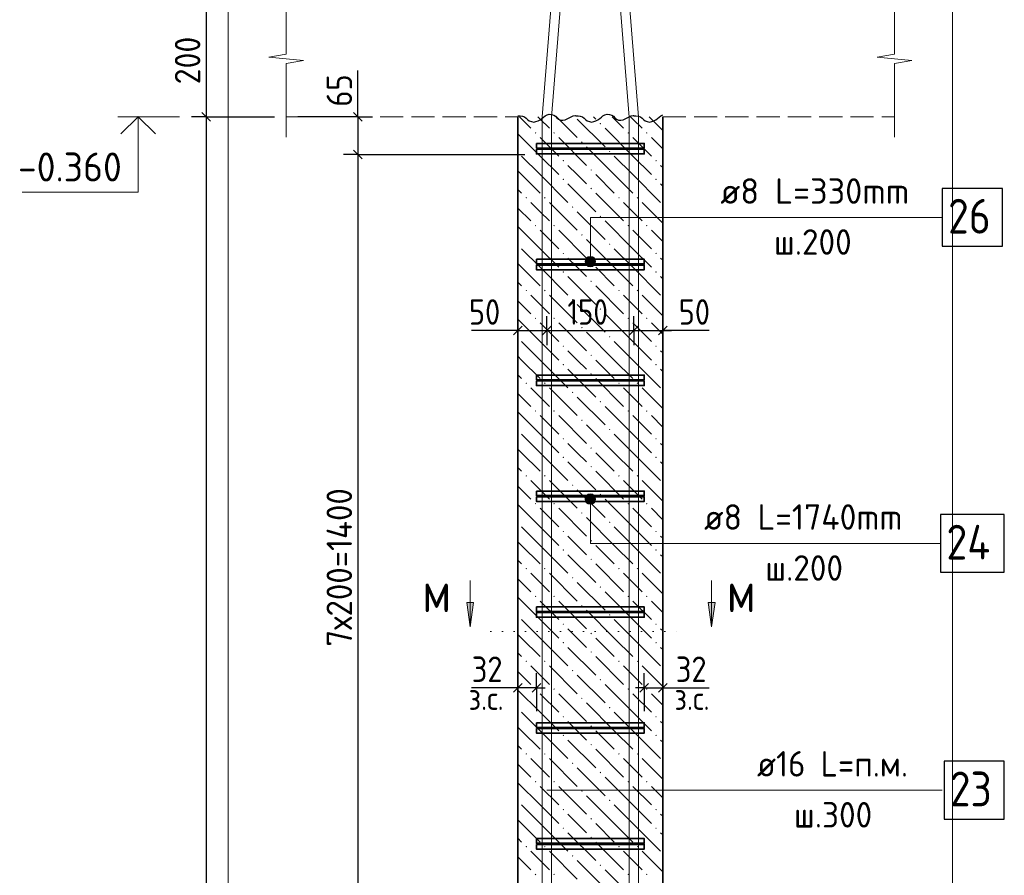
# Model space of a CAD drawing. Header units: millimetres. Extents: x 0 to 42000, y 0 to 29700.
# Tile 9 of 18: x 12707 to 21206, y 12183 to 19568. Entities that reach past the tile are written whole.
import ezdxf

# ---------------------------------------------------------------- set-up
doc = ezdxf.new("R2010")
doc.units = ezdxf.units.MM
doc.linetypes.add('______2', pattern=[270, 200, -70])
doc.linetypes.add('______9', pattern=[100, 0, -100])
for name, color, linetype, lineweight in [('S1 Продольная арматура', 7, 'Continuous', 35), ('Standard', 7, 'Continuous', 25), ('ЖБ Перекрытие верхний уровень', 7, '______2', 25), ('ЖБ Пилон', 7, 'Continuous', 35), ('Затяжка', 52, 'Continuous', 25), ('Позиционная метка линия выноска', 7, 'Continuous', 13), ('Примечания', 7, 'Continuous', 13), ('Узлы символ', 7, 'Continuous', 25)]:
    doc.layers.add(name, color=color, linetype=linetype, lineweight=lineweight)
doc.layers.add('Размерная выноска', color=7, linetype='Continuous')
doc.layers.add('Хомут', color=7, linetype='Continuous', lineweight=25, true_color=0x6e3c1e)
doc.styles.add('ISOCPEUR', font='txt')

msp = doc.modelspace()

# ---------------------------------------------------------------- hatches: boundary and pattern name
at = {"layer": 'ЖБ Пилон', "linetype": 'Continuous', "lineweight": 18, "transparency": 33554687}
for points in [[(17713, 18670.6), (17719.5, 18677.1), (17726, 18670.6), (17719.5, 18664.1)], [(17153, 18590.6), (17159.5, 18597.1), (17166, 18590.6), (17159.5, 18584.1)], [(17313, 18590.6), (17319.5, 18597.1), (17326, 18590.6), (17319.5, 18584.1)], [(17953, 18590.6), (17959.5, 18597.1), (17966, 18590.6), (17959.5, 18584.1)], [(18113, 18590.6), (18119.5, 18597.1), (18126, 18590.6), (18119.5, 18584.1)], [(17553, 18510.6), (17559.5, 18517.1), (17566, 18510.6), (17559.5, 18504.1)], [(17393, 18350.6), (17399.5, 18357.1), (17406, 18350.6), (17399.5, 18344.1)], [(17793, 18430.6), (17799.5, 18437.1), (17806, 18430.6), (17799.5, 18424.1)], [(18193, 18350.6), (18199.5, 18357.1), (18206, 18350.6), (18199.5, 18344.1)], [(17633, 18270.6), (17639.5, 18277.1), (17646, 18270.6), (17639.5, 18264.1)], [(17393, 18190.6), (17399.5, 18197.1), (17406, 18190.6), (17399.5, 18184.1)], [(18193, 18190.6), (18199.5, 18197.1), (18206, 18190.6), (18199.5, 18184.1)], [(17633, 18110.6), (17639.5, 18117.1), (17646, 18110.6), (17639.5, 18104.1)], [(17073, 18030.6), (17079.5, 18037.1), (17086, 18030.6), (17079.5, 18024.1)], [(17233, 18030.6), (17239.5, 18037.1), (17246, 18030.6), (17239.5, 18024.1)], [(17873, 18030.6), (17879.5, 18037.1), (17886, 18030.6), (17879.5, 18024.1)], [(18033, 18030.6), (18039.5, 18037.1), (18046, 18030.6), (18039.5, 18024.1)], [(17473, 17950.6), (17479.5, 17957.1), (17486, 17950.6), (17479.5, 17944.1)], [(17713, 17870.6), (17719.5, 17877.1), (17726, 17870.6), (17719.5, 17864.1)], [(17153, 17790.6), (17159.5, 17797.1), (17166, 17790.6), (17159.5, 17784.1)], [(17313, 17790.6), (17319.5, 17797.1), (17326, 17790.6), (17319.5, 17784.1)], [(17953, 17790.6), (17959.5, 17797.1), (17966, 17790.6), (17959.5, 17784.1)], [(18113, 17790.6), (18119.5, 17797.1), (18126, 17790.6), (18119.5, 17784.1)], [(17553, 17710.6), (17559.5, 17717.1), (17566, 17710.6), (17559.5, 17704.1)], [(17793, 17630.6), (17799.5, 17637.1), (17806, 17630.6), (17799.5, 17624.1)], [(17393, 17550.6), (17399.5, 17557.1), (17406, 17550.6), (17399.5, 17544.1)], [(18193, 17550.6), (18199.5, 17557.1), (18206, 17550.6), (18199.5, 17544.1)], [(17633, 17470.6), (17639.5, 17477.1), (17646, 17470.6), (17639.5, 17464.1)], [(17393, 17390.6), (17399.5, 17397.1), (17406, 17390.6), (17399.5, 17384.1)], [(18193, 17390.6), (18199.5, 17397.1), (18206, 17390.6), (18199.5, 17384.1)], [(17633, 17310.6), (17639.5, 17317.1), (17646, 17310.6), (17639.5, 17304.1)], [(17073, 17230.6), (17079.5, 17237.1), (17086, 17230.6), (17079.5, 17224.1)], [(17233, 17230.6), (17239.5, 17237.1), (17246, 17230.6), (17239.5, 17224.1)], [(17873, 17230.6), (17879.5, 17237.1), (17886, 17230.6), (17879.5, 17224.1)], [(18033, 17230.6), (18039.5, 17237.1), (18046, 17230.6), (18039.5, 17224.1)], [(17473, 17150.6), (17479.5, 17157.1), (17486, 17150.6), (17479.5, 17144.1)], [(17153, 16990.6), (17159.5, 16997.1), (17166, 16990.6), (17159.5, 16984.1)], [(17313, 16990.6), (17319.5, 16997.1), (17326, 16990.6), (17319.5, 16984.1)], [(17713, 17070.6), (17719.5, 17077.1), (17726, 17070.6), (17719.5, 17064.1)], [(17953, 16990.6), (17959.5, 16997.1), (17966, 16990.6), (17959.5, 16984.1)], [(18113, 16990.6), (18119.5, 16997.1), (18126, 16990.6), (18119.5, 16984.1)], [(17553, 16910.6), (17559.5, 16917.1), (17566, 16910.6), (17559.5, 16904.1)], [(17793, 16830.6), (17799.5, 16837.1), (17806, 16830.6), (17799.5, 16824.1)], [(17393, 16750.6), (17399.5, 16757.1), (17406, 16750.6), (17399.5, 16744.1)], [(18193, 16750.6), (18199.5, 16757.1), (18206, 16750.6), (18199.5, 16744.1)], [(17633, 16670.6), (17639.5, 16677.1), (17646, 16670.6), (17639.5, 16664.1)], [(17393, 16590.6), (17399.5, 16597.1), (17406, 16590.6), (17399.5, 16584.1)], [(18193, 16590.6), (18199.5, 16597.1), (18206, 16590.6), (18199.5, 16584.1)], [(17633, 16510.6), (17639.5, 16517.1), (17646, 16510.6), (17639.5, 16504.1)], [(17073, 16430.6), (17079.5, 16437.1), (17086, 16430.6), (17079.5, 16424.1)], [(17233, 16430.6), (17239.5, 16437.1), (17246, 16430.6), (17239.5, 16424.1)], [(17873, 16430.6), (17879.5, 16437.1), (17886, 16430.6), (17879.5, 16424.1)], [(18033, 16430.6), (18039.5, 16437.1), (18046, 16430.6), (18039.5, 16424.1)], [(17473, 16350.6), (17479.5, 16357.1), (17486, 16350.6), (17479.5, 16344.1)], [(17713, 16270.6), (17719.5, 16277.1), (17726, 16270.6), (17719.5, 16264.1)], [(17153, 16190.6), (17159.5, 16197.1), (17166, 16190.6), (17159.5, 16184.1)], [(17313, 16190.6), (17319.5, 16197.1), (17326, 16190.6), (17319.5, 16184.1)], [(17953, 16190.6), (17959.5, 16197.1), (17966, 16190.6), (17959.5, 16184.1)], [(18113, 16190.6), (18119.5, 16197.1), (18126, 16190.6), (18119.5, 16184.1)], [(17553, 16110.6), (17559.5, 16117.1), (17566, 16110.6), (17559.5, 16104.1)], [(17793, 16030.6), (17799.5, 16037.1), (17806, 16030.6), (17799.5, 16024.1)], [(17393, 15950.6), (17399.5, 15957.1), (17406, 15950.6), (17399.5, 15944.1)], [(18193, 15950.6), (18199.5, 15957.1), (18206, 15950.6), (18199.5, 15944.1)], [(17633, 15870.6), (17639.5, 15877.1), (17646, 15870.6), (17639.5, 15864.1)], [(17393, 15790.6), (17399.5, 15797.1), (17406, 15790.6), (17399.5, 15784.1)], [(18193, 15790.6), (18199.5, 15797.1), (18206, 15790.6), (18199.5, 15784.1)], [(17633, 15710.6), (17639.5, 15717.1), (17646, 15710.6), (17639.5, 15704.1)], [(17073, 15630.6), (17079.5, 15637.1), (17086, 15630.6), (17079.5, 15624.1)], [(17233, 15630.6), (17239.5, 15637.1), (17246, 15630.6), (17239.5, 15624.1)], [(17473, 15550.6), (17479.5, 15557.1), (17486, 15550.6), (17479.5, 15544.1)], [(17873, 15630.6), (17879.5, 15637.1), (17886, 15630.6), (17879.5, 15624.1)], [(18033, 15630.6), (18039.5, 15637.1), (18046, 15630.6), (18039.5, 15624.1)], [(17713, 15470.6), (17719.5, 15477.1), (17726, 15470.6), (17719.5, 15464.1)], [(17153, 15390.6), (17159.5, 15397.1), (17166, 15390.6), (17159.5, 15384.1)], [(17313, 15390.6), (17319.5, 15397.1), (17326, 15390.6), (17319.5, 15384.1)], [(17953, 15390.6), (17959.5, 15397.1), (17966, 15390.6), (17959.5, 15384.1)], [(18113, 15390.6), (18119.5, 15397.1), (18126, 15390.6), (18119.5, 15384.1)], [(17553, 15310.6), (17559.5, 15317.1), (17566, 15310.6), (17559.5, 15304.1)], [(17793, 15230.6), (17799.5, 15237.1), (17806, 15230.6), (17799.5, 15224.1)], [(17393, 15150.6), (17399.5, 15157.1), (17406, 15150.6), (17399.5, 15144.1)], [(18193, 15150.6), (18199.5, 15157.1), (18206, 15150.6), (18199.5, 15144.1)], [(17633, 15070.6), (17639.5, 15077.1), (17646, 15070.6), (17639.5, 15064.1)], [(17393, 14990.6), (17399.5, 14997.1), (17406, 14990.6), (17399.5, 14984.1)], [(18193, 14990.6), (18199.5, 14997.1), (18206, 14990.6), (18199.5, 14984.1)], [(17633, 14910.6), (17639.5, 14917.1), (17646, 14910.6), (17639.5, 14904.1)], [(17073, 14830.6), (17079.5, 14837.1), (17086, 14830.6), (17079.5, 14824.1)], [(17233, 14830.6), (17239.5, 14837.1), (17246, 14830.6), (17239.5, 14824.1)], [(17873, 14830.6), (17879.5, 14837.1), (17886, 14830.6), (17879.5, 14824.1)], [(18033, 14830.6), (18039.5, 14837.1), (18046, 14830.6), (18039.5, 14824.1)], [(17473, 14750.6), (17479.5, 14757.1), (17486, 14750.6), (17479.5, 14744.1)], [(17713, 14670.6), (17719.5, 14677.1), (17726, 14670.6), (17719.5, 14664.1)], [(17153, 14590.6), (17159.5, 14597.1), (17166, 14590.6), (17159.5, 14584.1)], [(17313, 14590.6), (17319.5, 14597.1), (17326, 14590.6), (17319.5, 14584.1)], [(17953, 14590.6), (17959.5, 14597.1), (17966, 14590.6), (17959.5, 14584.1)], [(18113, 14590.6), (18119.5, 14597.1), (18126, 14590.6), (18119.5, 14584.1)], [(17553, 14510.6), (17559.5, 14517.1), (17566, 14510.6), (17559.5, 14504.1)], [(17793, 14430.6), (17799.5, 14437.1), (17806, 14430.6), (17799.5, 14424.1)], [(17393, 14350.6), (17399.5, 14357.1), (17406, 14350.6), (17399.5, 14344.1)], [(18193, 14350.6), (18199.5, 14357.1), (18206, 14350.6), (18199.5, 14344.1)], [(17393, 14190.6), (17399.5, 14197.1), (17406, 14190.6), (17399.5, 14184.1)], [(17633, 14270.6), (17639.5, 14277.1), (17646, 14270.6), (17639.5, 14264.1)], [(18193, 14190.6), (18199.5, 14197.1), (18206, 14190.6), (18199.5, 14184.1)], [(17633, 14110.6), (17639.5, 14117.1), (17646, 14110.6), (17639.5, 14104.1)], [(17073, 14030.6), (17079.5, 14037.1), (17086, 14030.6), (17079.5, 14024.1)], [(17233, 14030.6), (17239.5, 14037.1), (17246, 14030.6), (17239.5, 14024.1)], [(17873, 14030.6), (17879.5, 14037.1), (17886, 14030.6), (17879.5, 14024.1)], [(18033, 14030.6), (18039.5, 14037.1), (18046, 14030.6), (18039.5, 14024.1)], [(17473, 13950.6), (17479.5, 13957.1), (17486, 13950.6), (17479.5, 13944.1)], [(17713, 13870.6), (17719.5, 13877.1), (17726, 13870.6), (17719.5, 13864.1)], [(17153, 13790.6), (17159.5, 13797.1), (17166, 13790.6), (17159.5, 13784.1)], [(17313, 13790.6), (17319.5, 13797.1), (17326, 13790.6), (17319.5, 13784.1)], [(17953, 13790.6), (17959.5, 13797.1), (17966, 13790.6), (17959.5, 13784.1)], [(18113, 13790.6), (18119.5, 13797.1), (18126, 13790.6), (18119.5, 13784.1)], [(17553, 13710.6), (17559.5, 13717.1), (17566, 13710.6), (17559.5, 13704.1)], [(17793, 13630.6), (17799.5, 13637.1), (17806, 13630.6), (17799.5, 13624.1)], [(17393, 13550.6), (17399.5, 13557.1), (17406, 13550.6), (17399.5, 13544.1)], [(18193, 13550.6), (18199.5, 13557.1), (18206, 13550.6), (18199.5, 13544.1)], [(17633, 13470.6), (17639.5, 13477.1), (17646, 13470.6), (17639.5, 13464.1)], [(17393, 13390.6), (17399.5, 13397.1), (17406, 13390.6), (17399.5, 13384.1)], [(18193, 13390.6), (18199.5, 13397.1), (18206, 13390.6), (18199.5, 13384.1)], [(17633, 13310.6), (17639.5, 13317.1), (17646, 13310.6), (17639.5, 13304.1)], [(17073, 13230.6), (17079.5, 13237.1), (17086, 13230.6), (17079.5, 13224.1)], [(17233, 13230.6), (17239.5, 13237.1), (17246, 13230.6), (17239.5, 13224.1)], [(17873, 13230.6), (17879.5, 13237.1), (17886, 13230.6), (17879.5, 13224.1)], [(18033, 13230.6), (18039.5, 13237.1), (18046, 13230.6), (18039.5, 13224.1)], [(17473, 13150.6), (17479.5, 13157.1), (17486, 13150.6), (17479.5, 13144.1)], [(17713, 13070.6), (17719.5, 13077.1), (17726, 13070.6), (17719.5, 13064.1)], [(17153, 12990.6), (17159.5, 12997.1), (17166, 12990.6), (17159.5, 12984.1)], [(17313, 12990.6), (17319.5, 12997.1), (17326, 12990.6), (17319.5, 12984.1)], [(17953, 12990.6), (17959.5, 12997.1), (17966, 12990.6), (17959.5, 12984.1)], [(18113, 12990.6), (18119.5, 12997.1), (18126, 12990.6), (18119.5, 12984.1)], [(17553, 12910.6), (17559.5, 12917.1), (17566, 12910.6), (17559.5, 12904.1)], [(17793, 12830.6), (17799.5, 12837.1), (17806, 12830.6), (17799.5, 12824.1)], [(17393, 12750.6), (17399.5, 12757.1), (17406, 12750.6), (17399.5, 12744.1)], [(18193, 12750.6), (18199.5, 12757.1), (18206, 12750.6), (18199.5, 12744.1)], [(17633, 12670.6), (17639.5, 12677.1), (17646, 12670.6), (17639.5, 12664.1)], [(17393, 12590.6), (17399.5, 12597.1), (17406, 12590.6), (17399.5, 12584.1)], [(18193, 12590.6), (18199.5, 12597.1), (18206, 12590.6), (18199.5, 12584.1)], [(17633, 12510.6), (17639.5, 12517.1), (17646, 12510.6), (17639.5, 12504.1)], [(17073, 12430.6), (17079.5, 12437.1), (17086, 12430.6), (17079.5, 12424.1)], [(17233, 12430.6), (17239.5, 12437.1), (17246, 12430.6), (17239.5, 12424.1)], [(17873, 12430.6), (17879.5, 12437.1), (17886, 12430.6), (17879.5, 12424.1)], [(18033, 12430.6), (18039.5, 12437.1), (18046, 12430.6), (18039.5, 12424.1)], [(17473, 12350.6), (17479.5, 12357.1), (17486, 12350.6), (17479.5, 12344.1)], [(17713, 12270.6), (17719.5, 12277.1), (17726, 12270.6), (17719.5, 12264.1)], [(17153, 12190.6), (17159.5, 12197.1), (17166, 12190.6), (17159.5, 12184.1)], [(17313, 12190.6), (17319.5, 12197.1), (17326, 12190.6), (17319.5, 12184.1)], [(17953, 12190.6), (17959.5, 12197.1), (17966, 12190.6), (17959.5, 12184.1)], [(18113, 12190.6), (18119.5, 12197.1), (18126, 12190.6), (18119.5, 12184.1)]]:
    msp.add_hatch(color=7, dxfattribs=at).paths.add_polyline_path(points, flags=16)
at = {"layer": 'Позиционная метка линия выноска', "linetype": 'Continuous', "lineweight": 13, "transparency": 33554687}
for points in [[(17655.1, 17518.8), (17610.1, 17518.8), (17593.9, 17502.6)], [(17655.1, 17518.8), (17593.9, 17502.6), (17671.3, 17502.6)], [(17610.1, 17518.8), (17655.1, 17518.8), (17632.6, 17525.1)], [(17671.3, 17502.6), (17593.9, 17502.6), (17587.6, 17480.1)], [(17671.3, 17502.6), (17587.6, 17480.1), (17677.6, 17480.1)], [(17677.6, 17480.1), (17587.6, 17480.1), (17593.9, 17457.6)], [(17677.6, 17480.1), (17593.9, 17457.6), (17671.3, 17457.6)], [(17671.3, 17457.6), (17593.9, 17457.6), (17610.1, 17441.4)], [(17671.3, 17457.6), (17610.1, 17441.4), (17655.1, 17441.4)], [(17655.1, 17441.4), (17610.1, 17441.4), (17632.6, 17435.1)], [(17593.9, 15452.6), (17671.3, 15452.6), (17655.1, 15468.8)], [(17593.9, 15452.6), (17655.1, 15468.8), (17610.1, 15468.8)], [(17610.1, 15468.8), (17655.1, 15468.8), (17632.6, 15475.1)], [(17587.6, 15430.1), (17677.6, 15430.1), (17671.3, 15452.6)], [(17587.6, 15430.1), (17671.3, 15452.6), (17593.9, 15452.6)], [(17593.9, 15407.6), (17677.6, 15430.1), (17587.6, 15430.1)], [(17593.9, 15407.6), (17671.3, 15407.6), (17677.6, 15430.1)], [(17610.1, 15391.4), (17671.3, 15407.6), (17593.9, 15407.6)], [(17610.1, 15391.4), (17655.1, 15391.4), (17671.3, 15407.6)], [(17655.1, 15391.4), (17610.1, 15391.4), (17632.6, 15385.1)]]:
    msp.add_hatch(color=7, dxfattribs=at).paths.add_polyline_path(points)
at = {"layer": 'Узлы символ', "linetype": 'Continuous', "lineweight": 13, "transparency": 33554687}
for points in [[(16625.4, 14537.3), (16595.4, 14327.3), (16565.4, 14537.3)], [(18709.6, 14537.3), (18679.6, 14327.3), (18649.6, 14537.3)]]:
    msp.add_hatch(color=7, dxfattribs=at).paths.add_polyline_path(points, flags=16)

# ---------------------------------------------------------------- linework, layer by layer
at = {"layer": 'S1 Продольная арматура', "color": 7, "linetype": 'Continuous', "lineweight": 18, "transparency": 33554687}
for points in [[(17217.6, 5030.1), (17217.5, 18730.3), (17297.6, 19732.1), (17297.6, 26380.1), (17377.6, 26380.1), (17377.6, 19728.9), (17297.5, 18727.1), (17297.6, 5030.1), (17217.6, 5030.1)], [(17217.6, 5030.1), (17217.5, 18730.3), (17297.6, 19732.1), (17297.6, 26380.1), (17377.6, 26380.1), (17377.6, 19728.9), (17297.5, 18727.1), (17297.6, 5030.1), (17217.6, 5030.1)], [(17217.6, 5030.1), (17217.5, 18730.3), (17297.6, 19732.1), (17297.6, 26380.1), (17377.6, 26380.1), (17377.6, 19728.9), (17297.5, 18727.1), (17297.6, 5030.1), (17217.6, 5030.1)], [(17217.6, 5030.1), (17217.5, 18730.3), (17297.6, 19732.1), (17297.6, 26380.1), (17377.6, 26380.1), (17377.6, 19728.9), (17297.5, 18727.1), (17297.6, 5030.1), (17217.6, 5030.1)], [(17217.6, 5030.1), (17217.5, 18730.3), (17297.6, 19732.1), (17297.6, 26380.1), (17377.6, 26380.1), (17377.6, 19728.9), (17297.5, 18727.1), (17297.6, 5030.1), (17217.6, 5030.1)], [(17217.6, 5030.1), (17217.5, 18730.3), (17297.6, 19732.1), (17297.6, 26380.1), (17377.6, 26380.1), (17377.6, 19728.9), (17297.5, 18727.1), (17297.6, 5030.1), (17217.6, 5030.1)], [(17967.6, 5030.1), (17967.7, 18727.1), (17887.6, 19728.9), (17887.6, 26380.1), (17967.6, 26380.1), (17967.6, 19732.1), (18047.7, 18730.3), (18047.6, 5030.1), (17967.6, 5030.1)], [(17967.6, 5030.1), (17967.7, 18727.1), (17887.6, 19728.9), (17887.6, 26380.1), (17967.6, 26380.1), (17967.6, 19732.1), (18047.7, 18730.3), (18047.6, 5030.1), (17967.6, 5030.1)], [(17967.6, 5030.1), (17967.7, 18727.1), (17887.6, 19728.9), (17887.6, 26380.1), (17967.6, 26380.1), (17967.6, 19732.1), (18047.7, 18730.3), (18047.6, 5030.1), (17967.6, 5030.1)], [(17967.6, 5030.1), (17967.7, 18727.1), (17887.6, 19728.9), (17887.6, 26380.1), (17967.6, 26380.1), (17967.6, 19732.1), (18047.7, 18730.3), (18047.6, 5030.1), (17967.6, 5030.1)], [(17967.6, 5030.1), (17967.7, 18727.1), (17887.6, 19728.9), (17887.6, 26380.1), (17967.6, 26380.1), (17967.6, 19732.1), (18047.7, 18730.3), (18047.6, 5030.1), (17967.6, 5030.1)], [(17967.6, 5030.1), (17967.7, 18727.1), (17887.6, 19728.9), (17887.6, 26380.1), (17967.6, 26380.1), (17967.6, 19732.1), (18047.7, 18730.3), (18047.6, 5030.1), (17967.6, 5030.1)]]:
    msp.add_lwpolyline(points, dxfattribs=at)
at = {"layer": 'S1 Продольная арматура', "color": 7, "linetype": 'Continuous', "lineweight": 25, "transparency": 33554687}
msp.add_lwpolyline([(20685.6, 12668.3), (21205.6, 12668.3), (21205.6, 13168.3), (20685.6, 13168.3), (20685.6, 12668.3)], dxfattribs=at)
at = {"layer": 'Standard', "color": 7, "linetype": 'Continuous', "lineweight": -3, "transparency": 33554687}
for p, q in [((14316.2, 19730.1), (14316.2, 18730.1)), ((15625.9, 18730.1), (15625.9, 18805.1)), ((14316.2, 18730.1), (14191.2, 18730.1)), ((14316.2, 18730.1), (14441.2, 18730.1)), ((14316.2, 18730.1), (14907.6, 18730.1)), ((14316.2, 18730.1), (14316.2, 5030.1)), ((15625.9, 18730.1), (15500.9, 18730.1)), ((15625.9, 18730.1), (15750.9, 18730.1)), ((15625.9, 18730.1), (15625.9, 18405.1)), ((15625.9, 18405.1), (15500.9, 18405.1)), ((15625.9, 18405.1), (15750.9, 18405.1)), ((15625.9, 18405.1), (17067.6, 18405.1)), ((15625.9, 18405.1), (15625.9, 11405.1)), ((17007.6, 16885.1), (17007.6, 17010.1)), ((17257.6, 16885.1), (17257.6, 17010.1)), ((18007.6, 16885.1), (18007.6, 17010.1)), ((18257.6, 16885.1), (18257.6, 17010.1)), ((17007.6, 16885.1), (16932.6, 16885.1)), ((17007.6, 16885.1), (17007.6, 16760.1)), ((17007.6, 16885.1), (17007.6, 16885.1)), ((17007.6, 16885.1), (17257.6, 16885.1)), ((17257.6, 16885.1), (17257.6, 16760.1)), ((17257.6, 16885.1), (17257.6, 16885.1)), ((17257.6, 16885.1), (18007.6, 16885.1)), ((18007.6, 16885.1), (18007.6, 16760.1)), ((18007.6, 16885.1), (18007.6, 16884.6)), ((18007.6, 16885.1), (18257.6, 16885.1)), ((18257.6, 16885.1), (18257.6, 16760.1)), ((18257.6, 16885.1), (18257.6, 16885.1)), ((18257.6, 16885.1), (18332.6, 16885.1)), ((17007.6, 13801.7), (17007.6, 13926.7)), ((17167.6, 13801.7), (17167.6, 13926.7)), ((18097.6, 13801.7), (18097.6, 13926.7)), ((18257.6, 13801.7), (18257.6, 13926.7)), ((17007.6, 13801.7), (16932.6, 13801.7)), ((17007.6, 13801.7), (17007.6, 13676.7)), ((17007.6, 13801.7), (17007.6, 13801.7)), ((17167.6, 13801.7), (17007.6, 13801.7)), ((17167.6, 13801.7), (17167.6, 13676.7)), ((17167.6, 13801.7), (17167.6, 13600.1)), ((17167.6, 13801.7), (17242.6, 13801.7)), ((18097.6, 13801.7), (18022.6, 13801.7)), ((18097.6, 13801.7), (18097.6, 13676.7)), ((18097.6, 13801.7), (18097.6, 13600.1)), ((18097.6, 13801.7), (18257.6, 13801.7)), ((18257.6, 13801.7), (18257.6, 13676.7)), ((18257.6, 13801.7), (18257.6, 13801.7)), ((18257.6, 13801.7), (18332.6, 13801.7))]:
    msp.add_line(p, q, dxfattribs=at)
at = {"layer": 'Standard', "color": 7, "linetype": 'Continuous', "lineweight": 13, "transparency": 33554687}
msp.add_line((14085.5, 18730.1), (13555.5, 18730.1), dxfattribs=at)
at = {"layer": 'Standard', "color": 7, "linetype": 'Continuous', "lineweight": 25, "transparency": 33554687}
for p, q in [((14278.7, 18767.6), (14353.7, 18692.6)), ((15588.4, 18767.6), (15663.4, 18692.6)), ((15588.4, 18442.6), (15663.4, 18367.6)), ((16970.1, 16847.6), (17045.1, 16922.6)), ((17220.1, 16847.6), (17295.1, 16922.6)), ((17970.1, 16847.6), (18045.1, 16922.6)), ((18220.1, 16847.6), (18295.1, 16922.6)), ((17045.1, 13839.2), (16970.1, 13764.2)), ((17205.1, 13839.2), (17130.1, 13764.2)), ((18060.1, 13764.2), (18135.1, 13839.2)), ((18220.1, 13764.2), (18295.1, 13839.2))]:
    msp.add_line(p, q, dxfattribs=at)
at = {"layer": 'Standard', "color": 254, "linetype": 'Continuous', "lineweight": 13, "true_color": 0xc4c4ff, "transparency": 33554687}
msp.add_lwpolyline([(14507.6, 1530.1), (20757.6, 1530.1), (20757.6, 27230.1), (14507.6, 27230.1), (14507.6, 1530.1)], dxfattribs=at)
at = {"layer": 'Standard', "color": 7, "linetype": 'Continuous', "lineweight": 13, "transparency": 33554687}
msp.add_lwpolyline([(13729.7, 18730.1), (13729.7, 18080.1), (12729.7, 18080.1)], dxfattribs=at)
at = {"layer": 'Standard', "color": 7, "linetype": 'Continuous', "lineweight": 35, "transparency": 33554687}
msp.add_lwpolyline([(13878.2, 18581.6), (13729.7, 18730.1), (13581.2, 18581.6)], dxfattribs=at)
at = {"layer": 'Standard', "color": 7, "linetype": 'Continuous', "lineweight": -3, "transparency": 33554687}
msp.add_lwpolyline([(15625.9, 18730.1), (15608.9, 18730.1), (15608.9, 18730.1), (15608.9, 18730.1), (15608.9, 18730.1), (15608.9, 18730.1), (15608.9, 18730.1), (15107.6, 18730.1)], dxfattribs=at)
at = {"layer": 'ЖБ Перекрытие верхний уровень', "color": 7, "linetype": '______2', "lineweight": 18, "transparency": 33554687}
for p, q in [((15007.6, 18730.1), (17007.6, 18730.1)), ((18257.6, 18730.1), (20257.6, 18730.1))]:
    msp.add_line(p, q, dxfattribs=at)
at = {"layer": 'ЖБ Пилон', "color": 7, "linetype": 'Continuous', "lineweight": 35, "transparency": 33554687}
for p, q in [((17007.6, 18730.1), (17007.6, 5030.1)), ((18257.6, 5030.1), (18257.6, 18730.1))]:
    msp.add_line(p, q, dxfattribs=at)
at = {"layer": 'ЖБ Пилон', "color": 9, "linetype": 'Continuous', "lineweight": 18, "true_color": 0xc7c7c7, "transparency": 33554687}
for p, q in [((17020, 18730.1), (17119.5, 18630.6)), ((17199.5, 18710.6), (17180, 18730.1)), ((17279.5, 18630.6), (17199.5, 18710.6)), ((17340, 18730.1), (17519.5, 18550.6)), ((17519.5, 18710.6), (17759.5, 18470.6)), ((17660, 18730.1), (17679.5, 18710.6)), ((17820, 18730.1), (17919.5, 18630.6)), ((17999.5, 18710.6), (17980, 18730.1)), ((18079.5, 18630.6), (17999.5, 18710.6)), ((18140, 18730.1), (18257.6, 18612.5)), ((17999.5, 18390.6), (17759.5, 18630.6)), ((17199.5, 18390.6), (17007.6, 18582.5)), ((17199.5, 18550.6), (17359.5, 18390.6)), ((17359.5, 18550.6), (17599.5, 18310.6)), ((17999.5, 18550.6), (18159.5, 18390.6)), ((18159.5, 18550.6), (18257.6, 18452.5)), ((17839.5, 18230.6), (17599.5, 18470.6)), ((17039.5, 18390.6), (17199.5, 18230.6)), ((17199.5, 18390.6), (17359.5, 18230.6)), ((17839.5, 18390.6), (17999.5, 18230.6)), ((17999.5, 18390.6), (18159.5, 18230.6)), ((17519.5, 18230.6), (17439.5, 18310.6)), ((18257.6, 18292.5), (18239.5, 18310.6)), ((17039.5, 18230.6), (17007.6, 18262.5)), ((17039.5, 18230.6), (17199.5, 18070.6)), ((17199.5, 18230.6), (17439.5, 17990.6)), ((17599.5, 18150.6), (17519.5, 18230.6)), ((17679.5, 18230.6), (17839.5, 18070.6)), ((17839.5, 18230.6), (17999.5, 18070.6)), ((17999.5, 18230.6), (18239.5, 17990.6)), ((17007.6, 18102.5), (17039.5, 18070.6)), ((17439.5, 18150.6), (17679.5, 17910.6)), ((18239.5, 18150.6), (18257.6, 18132.5)), ((17679.5, 18070.6), (17919.5, 17830.6)), ((17007.6, 17942.5), (17119.5, 17830.6)), ((17199.5, 17910.6), (17119.5, 17990.6)), ((17279.5, 17990.6), (17519.5, 17750.6)), ((17999.5, 17910.6), (17919.5, 17990.6)), ((18079.5, 17990.6), (18257.6, 17812.5)), ((17279.5, 17830.6), (17199.5, 17910.6)), ((17519.5, 17910.6), (17759.5, 17670.6)), ((18079.5, 17830.6), (17999.5, 17910.6)), ((17199.5, 17590.6), (17007.6, 17782.5)), ((17999.5, 17590.6), (17759.5, 17830.6)), ((17199.5, 17750.6), (17359.5, 17590.6)), ((17359.5, 17750.6), (17599.5, 17510.6)), ((17999.5, 17750.6), (18159.5, 17590.6)), ((18159.5, 17750.6), (18257.6, 17652.5)), ((17839.5, 17430.6), (17599.5, 17670.6)), ((17039.5, 17590.6), (17199.5, 17430.6)), ((17199.5, 17590.6), (17359.5, 17430.6)), ((17519.5, 17430.6), (17439.5, 17510.6)), ((17839.5, 17590.6), (17999.5, 17430.6)), ((17999.5, 17590.6), (18159.5, 17430.6)), ((18257.6, 17492.5), (18239.5, 17510.6)), ((17039.5, 17430.6), (17007.6, 17462.5)), ((17039.5, 17430.6), (17199.5, 17270.6)), ((17199.5, 17430.6), (17439.5, 17190.6)), ((17599.5, 17350.6), (17519.5, 17430.6)), ((17679.5, 17430.6), (17839.5, 17270.6)), ((17839.5, 17430.6), (17999.5, 17270.6)), ((17999.5, 17430.6), (18239.5, 17190.6)), ((17439.5, 17350.6), (17679.5, 17110.6)), ((18239.5, 17350.6), (18257.6, 17332.5)), ((17007.6, 17302.5), (17039.5, 17270.6)), ((17679.5, 17270.6), (17919.5, 17030.6)), ((17199.5, 17110.6), (17119.5, 17190.6)), ((17279.5, 17190.6), (17519.5, 16950.6)), ((17999.5, 17110.6), (17919.5, 17190.6)), ((18079.5, 17190.6), (18257.6, 17012.5)), ((17007.6, 17142.5), (17119.5, 17030.6)), ((17279.5, 17030.6), (17199.5, 17110.6)), ((17519.5, 17110.6), (17759.5, 16870.6)), ((18079.5, 17030.6), (17999.5, 17110.6)), ((17999.5, 16790.6), (17759.5, 17030.6)), ((17199.5, 16790.6), (17007.6, 16982.5)), ((17199.5, 16950.6), (17359.5, 16790.6)), ((17359.5, 16950.6), (17599.5, 16710.6)), ((17999.5, 16950.6), (18159.5, 16790.6)), ((18159.5, 16950.6), (18257.6, 16852.5)), ((17839.5, 16630.6), (17599.5, 16870.6)), ((17039.5, 16790.6), (17199.5, 16630.6)), ((17199.5, 16790.6), (17359.5, 16630.6)), ((17839.5, 16790.6), (17999.5, 16630.6)), ((17999.5, 16790.6), (18159.5, 16630.6)), ((17039.5, 16630.6), (17007.6, 16662.5)), ((17519.5, 16630.6), (17439.5, 16710.6)), ((18257.6, 16692.5), (18239.5, 16710.6)), ((17039.5, 16630.6), (17199.5, 16470.6)), ((17199.5, 16630.6), (17439.5, 16390.6)), ((17599.5, 16550.6), (17519.5, 16630.6)), ((17679.5, 16630.6), (17839.5, 16470.6)), ((17839.5, 16630.6), (17999.5, 16470.6)), ((17999.5, 16630.6), (18239.5, 16390.6)), ((17007.6, 16502.5), (17039.5, 16470.6)), ((17439.5, 16550.6), (17679.5, 16310.6)), ((18239.5, 16550.6), (18257.6, 16532.5)), ((17679.5, 16470.6), (17919.5, 16230.6)), ((17007.6, 16342.5), (17119.5, 16230.6)), ((17199.5, 16310.6), (17119.5, 16390.6)), ((17279.5, 16390.6), (17519.5, 16150.6)), ((17999.5, 16310.6), (17919.5, 16390.6)), ((18079.5, 16390.6), (18257.6, 16212.5)), ((17279.5, 16230.6), (17199.5, 16310.6)), ((17519.5, 16310.6), (17759.5, 16070.6)), ((18079.5, 16230.6), (17999.5, 16310.6)), ((17199.5, 15990.6), (17007.6, 16182.5)), ((17199.5, 16150.6), (17359.5, 15990.6)), ((17359.5, 16150.6), (17599.5, 15910.6)), ((17999.5, 15990.6), (17759.5, 16230.6)), ((17999.5, 16150.6), (18159.5, 15990.6)), ((18159.5, 16150.6), (18257.6, 16052.5)), ((17839.5, 15830.6), (17599.5, 16070.6)), ((17039.5, 15990.6), (17199.5, 15830.6)), ((17199.5, 15990.6), (17359.5, 15830.6)), ((17839.5, 15990.6), (17999.5, 15830.6)), ((17999.5, 15990.6), (18159.5, 15830.6)), ((17519.5, 15830.6), (17439.5, 15910.6)), ((18257.6, 15892.5), (18239.5, 15910.6)), ((17039.5, 15830.6), (17007.6, 15862.5)), ((17039.5, 15830.6), (17199.5, 15670.6)), ((17199.5, 15830.6), (17439.5, 15590.6)), ((17599.5, 15750.6), (17519.5, 15830.6)), ((17679.5, 15830.6), (17839.5, 15670.6)), ((17839.5, 15830.6), (17999.5, 15670.6)), ((17999.5, 15830.6), (18239.5, 15590.6)), ((17439.5, 15750.6), (17679.5, 15510.6)), ((18239.5, 15750.6), (18257.6, 15732.5)), ((17007.6, 15702.5), (17039.5, 15670.6)), ((17679.5, 15670.6), (17919.5, 15430.6)), ((17199.5, 15510.6), (17119.5, 15590.6)), ((17279.5, 15590.6), (17519.5, 15350.6)), ((17999.5, 15510.6), (17919.5, 15590.6)), ((18079.5, 15590.6), (18257.6, 15412.5)), ((17007.6, 15542.5), (17119.5, 15430.6)), ((17279.5, 15430.6), (17199.5, 15510.6)), ((17519.5, 15510.6), (17759.5, 15270.6)), ((18079.5, 15430.6), (17999.5, 15510.6)), ((17199.5, 15190.6), (17007.6, 15382.5)), ((17999.5, 15190.6), (17759.5, 15430.6)), ((17199.5, 15350.6), (17359.5, 15190.6)), ((17359.5, 15350.6), (17599.5, 15110.6)), ((17999.5, 15350.6), (18159.5, 15190.6)), ((18159.5, 15350.6), (18257.6, 15252.5)), ((17839.5, 15030.6), (17599.5, 15270.6)), ((17039.5, 15190.6), (17199.5, 15030.6)), ((17199.5, 15190.6), (17359.5, 15030.6)), ((17839.5, 15190.6), (17999.5, 15030.6)), ((17999.5, 15190.6), (18159.5, 15030.6)), ((17039.5, 15030.6), (17007.6, 15062.5)), ((17519.5, 15030.6), (17439.5, 15110.6)), ((18257.6, 15092.5), (18239.5, 15110.6)), ((17039.5, 15030.6), (17199.5, 14870.6)), ((17199.5, 15030.6), (17439.5, 14790.6)), ((17599.5, 14950.6), (17519.5, 15030.6)), ((17679.5, 15030.6), (17839.5, 14870.6)), ((17839.5, 15030.6), (17999.5, 14870.6)), ((17999.5, 15030.6), (18239.5, 14790.6)), ((17007.6, 14902.5), (17039.5, 14870.6)), ((17439.5, 14950.6), (17679.5, 14710.6)), ((18239.5, 14950.6), (18257.6, 14932.5)), ((17199.5, 14710.6), (17119.5, 14790.6)), ((17279.5, 14790.6), (17519.5, 14550.6)), ((17679.5, 14870.6), (17919.5, 14630.6)), ((17999.5, 14710.6), (17919.5, 14790.6)), ((18079.5, 14790.6), (18257.6, 14612.5)), ((17007.6, 14742.5), (17119.5, 14630.6)), ((17279.5, 14630.6), (17199.5, 14710.6)), ((17519.5, 14710.6), (17759.5, 14470.6)), ((18079.5, 14630.6), (17999.5, 14710.6)), ((17999.5, 14390.6), (17759.5, 14630.6)), ((17199.5, 14390.6), (17007.6, 14582.5)), ((17199.5, 14550.6), (17359.5, 14390.6)), ((17359.5, 14550.6), (17599.5, 14310.6)), ((17999.5, 14550.6), (18159.5, 14390.6)), ((18159.5, 14550.6), (18257.6, 14452.5)), ((17839.5, 14230.6), (17599.5, 14470.6)), ((17039.5, 14390.6), (17199.5, 14230.6)), ((17199.5, 14390.6), (17359.5, 14230.6)), ((17839.5, 14390.6), (17999.5, 14230.6)), ((17999.5, 14390.6), (18159.5, 14230.6)), ((17519.5, 14230.6), (17439.5, 14310.6)), ((18257.6, 14292.5), (18239.5, 14310.6)), ((17039.5, 14230.6), (17007.6, 14262.5)), ((17039.5, 14230.6), (17199.5, 14070.6)), ((17199.5, 14230.6), (17439.5, 13990.6)), ((17599.5, 14150.6), (17519.5, 14230.6)), ((17679.5, 14230.6), (17839.5, 14070.6)), ((17839.5, 14230.6), (17999.5, 14070.6)), ((17999.5, 14230.6), (18239.5, 13990.6)), ((17439.5, 14150.6), (17679.5, 13910.6)), ((18239.5, 14150.6), (18257.6, 14132.5)), ((17007.6, 14102.5), (17039.5, 14070.6)), ((17679.5, 14070.6), (17919.5, 13830.6)), ((17007.6, 13942.5), (17119.5, 13830.6)), ((17199.5, 13910.6), (17119.5, 13990.6)), ((17279.5, 13990.6), (17519.5, 13750.6)), ((17999.5, 13910.6), (17919.5, 13990.6)), ((18079.5, 13990.6), (18257.6, 13812.5)), ((17279.5, 13830.6), (17199.5, 13910.6)), ((17519.5, 13910.6), (17759.5, 13670.6)), ((18079.5, 13830.6), (17999.5, 13910.6)), ((17199.5, 13590.6), (17007.6, 13782.5)), ((17999.5, 13590.6), (17759.5, 13830.6)), ((17199.5, 13750.6), (17359.5, 13590.6)), ((17359.5, 13750.6), (17599.5, 13510.6)), ((17999.5, 13750.6), (18159.5, 13590.6)), ((18159.5, 13750.6), (18257.6, 13652.5)), ((17839.5, 13430.6), (17599.5, 13670.6)), ((17039.5, 13590.6), (17199.5, 13430.6)), ((17199.5, 13590.6), (17359.5, 13430.6)), ((17839.5, 13590.6), (17999.5, 13430.6)), ((17999.5, 13590.6), (18159.5, 13430.6)), ((17039.5, 13430.6), (17007.6, 13462.5)), ((17039.5, 13430.6), (17199.5, 13270.6)), ((17199.5, 13430.6), (17439.5, 13190.6)), ((17519.5, 13430.6), (17439.5, 13510.6)), ((17599.5, 13350.6), (17519.5, 13430.6)), ((17679.5, 13430.6), (17839.5, 13270.6)), ((17839.5, 13430.6), (17999.5, 13270.6)), ((17999.5, 13430.6), (18239.5, 13190.6)), ((18257.6, 13492.5), (18239.5, 13510.6)), ((17439.5, 13350.6), (17679.5, 13110.6)), ((18239.5, 13350.6), (18257.6, 13332.5)), ((17007.6, 13302.5), (17039.5, 13270.6)), ((17679.5, 13270.6), (17919.5, 13030.6)), ((17199.5, 13110.6), (17119.5, 13190.6)), ((17279.5, 13190.6), (17519.5, 12950.6)), ((17999.5, 13110.6), (17919.5, 13190.6)), ((18079.5, 13190.6), (18257.6, 13012.5)), ((17007.6, 13142.5), (17119.5, 13030.6)), ((17279.5, 13030.6), (17199.5, 13110.6)), ((17519.5, 13110.6), (17759.5, 12870.6)), ((18079.5, 13030.6), (17999.5, 13110.6)), ((17999.5, 12790.6), (17759.5, 13030.6)), ((17199.5, 12790.6), (17007.6, 12982.5)), ((17199.5, 12950.6), (17359.5, 12790.6)), ((17359.5, 12950.6), (17599.5, 12710.6)), ((17999.5, 12950.6), (18159.5, 12790.6)), ((18159.5, 12950.6), (18257.6, 12852.5)), ((17839.5, 12630.6), (17599.5, 12870.6)), ((17039.5, 12790.6), (17199.5, 12630.6)), ((17199.5, 12790.6), (17359.5, 12630.6)), ((17839.5, 12790.6), (17999.5, 12630.6)), ((17999.5, 12790.6), (18159.5, 12630.6)), ((17519.5, 12630.6), (17439.5, 12710.6)), ((18257.6, 12692.5), (18239.5, 12710.6)), ((17039.5, 12630.6), (17007.6, 12662.5)), ((17039.5, 12630.6), (17199.5, 12470.6)), ((17199.5, 12630.6), (17439.5, 12390.6)), ((17599.5, 12550.6), (17519.5, 12630.6)), ((17679.5, 12630.6), (17839.5, 12470.6)), ((17839.5, 12630.6), (17999.5, 12470.6)), ((17999.5, 12630.6), (18239.5, 12390.6)), ((17007.6, 12502.5), (17039.5, 12470.6)), ((17439.5, 12550.6), (17679.5, 12310.6)), ((18239.5, 12550.6), (18257.6, 12532.5)), ((17679.5, 12470.6), (17919.5, 12230.6)), ((17007.6, 12342.5), (17119.5, 12230.6)), ((17199.5, 12310.6), (17119.5, 12390.6)), ((17279.5, 12390.6), (17519.5, 12150.6)), ((17999.5, 12310.6), (17919.5, 12390.6)), ((18079.5, 12390.6), (18257.6, 12212.5)), ((17279.5, 12230.6), (17199.5, 12310.6)), ((17519.5, 12310.6), (17759.5, 12070.6)), ((18079.5, 12230.6), (17999.5, 12310.6)), ((17999.5, 11990.6), (17759.5, 12230.6))]:
    msp.add_line(p, q, dxfattribs=at)
at = {"layer": 'Затяжка', "color": 7, "linetype": 'Continuous', "lineweight": 35, "transparency": 33554687}
for points in [[(17167.6, 18500.1), (18097.6, 18500.1), (18097.6, 18460.1), (17167.6, 18460.1), (17167.6, 18500.1)], [(17167.6, 18500.1), (18097.6, 18500.1), (18097.6, 18460.1), (17167.6, 18460.1), (17167.6, 18500.1)], [(17167.6, 17500.1), (18097.6, 17500.1), (18097.6, 17460.1), (17167.6, 17460.1), (17167.6, 17500.1)], [(17167.6, 17500.1), (18097.6, 17500.1), (18097.6, 17460.1), (17167.6, 17460.1), (17167.6, 17500.1)], [(17167.6, 16500.1), (18097.6, 16500.1), (18097.6, 16460.1), (17167.6, 16460.1), (17167.6, 16500.1)], [(17167.6, 16500.1), (18097.6, 16500.1), (18097.6, 16460.1), (17167.6, 16460.1), (17167.6, 16500.1)], [(17167.6, 15500.1), (18097.6, 15500.1), (18097.6, 15460.1), (17167.6, 15460.1), (17167.6, 15500.1)], [(17167.6, 15500.1), (18097.6, 15500.1), (18097.6, 15460.1), (17167.6, 15460.1), (17167.6, 15500.1)], [(17167.6, 14500.1), (18097.6, 14500.1), (18097.6, 14460.1), (17167.6, 14460.1), (17167.6, 14500.1)], [(17167.6, 14500.1), (18097.6, 14500.1), (18097.6, 14460.1), (17167.6, 14460.1), (17167.6, 14500.1)], [(17167.6, 13500.1), (18097.6, 13500.1), (18097.6, 13460.1), (17167.6, 13460.1), (17167.6, 13500.1)], [(17167.6, 13500.1), (18097.6, 13500.1), (18097.6, 13460.1), (17167.6, 13460.1), (17167.6, 13500.1)], [(17167.6, 12500.1), (18097.6, 12500.1), (18097.6, 12460.1), (17167.6, 12460.1), (17167.6, 12500.1)], [(17167.6, 12500.1), (18097.6, 12500.1), (18097.6, 12460.1), (17167.6, 12460.1), (17167.6, 12500.1)]]:
    msp.add_lwpolyline(points, dxfattribs=at)
at = {"layer": 'Затяжка', "color": 7, "linetype": 'Continuous', "lineweight": 25, "transparency": 33554687}
msp.add_lwpolyline([(20670.6, 17611.9), (21190.6, 17611.9), (21190.6, 18111.9), (20670.6, 18111.9), (20670.6, 17611.9)], dxfattribs=at)
at = {"layer": 'Позиционная метка линия выноска', "color": 7, "linetype": 'Continuous', "lineweight": 13, "transparency": 33554687}
for p, q in [((17632.6, 17525.1), (17632.6, 17525.1)), ((17587.6, 17480.1), (17587.6, 17480.1)), ((17632.6, 17435.1), (17632.6, 17435.1)), ((17677.6, 17480.1), (17677.6, 17480.1)), ((17632.6, 15475.1), (17632.6, 15475.1)), ((17587.6, 15430.1), (17587.6, 15430.1)), ((17632.6, 15385.1), (17632.6, 15385.1)), ((17677.6, 15430.1), (17677.6, 15430.1)), ((17257.6, 12918.3), (20670.6, 12918.3))]:
    msp.add_line(p, q, dxfattribs=at)
for points in [[(20670.6, 17861.9), (17632.6, 17861.9), (17632.6, 17480.1)], [(20655.6, 15048.4), (17632.6, 15048.4), (17632.6, 15430.1)]]:
    msp.add_lwpolyline(points, dxfattribs=at)
for centre in [(17632.6, 17480.1), (17632.6, 15430.1)]:
    msp.add_circle(centre, 45, dxfattribs=at)
at = {"layer": 'Примечания', "color": 7, "linetype": 'Continuous', "lineweight": 13, "transparency": 33554687}
for p, q in [((15007.6, 19905.1), (15007.6, 19270.6)), ((20257.6, 19905.1), (20257.6, 19270.6)), ((15007.6, 19270.6), (14857.6, 19243.6)), ((14857.6, 19243.6), (15157.6, 19216.6)), ((15157.6, 19216.6), (15007.6, 19189.6)), ((20257.6, 19270.6), (20107.6, 19243.6)), ((20107.6, 19243.6), (20407.6, 19216.6)), ((20407.6, 19216.6), (20257.6, 19189.6)), ((15007.6, 19189.6), (15007.6, 18555.1)), ((20257.6, 19189.6), (20257.6, 18555.1)), ((15007.6, 18555.1), (15007.6, 18555.1)), ((20257.6, 18555.1), (20257.6, 18555.1))]:
    msp.add_line(p, q, dxfattribs=at)
at = {"layer": 'Примечания', "color": 7, "linetype": 'Continuous', "lineweight": 25, "transparency": 33554687}
for points in [[(17007.6, 18738.9), (17026.1, 18739.1), (17046.1, 18736.2), (17064.1, 18729.6), (17078.6, 18718.7), (17091.1, 18705.8), (17105.6, 18694.8), (17124.1, 18688.2), (17143.6, 18684.4), (17163.1, 18688.7), (17181.1, 18695.8), (17198.6, 18703.8), (17213.6, 18714.5), (17227.6, 18726), (17241.6, 18737.4), (17258.6, 18746.4), (17277.6, 18751.2), (17297.6, 18750.5), (17317.1, 18745.2), (17331.6, 18734.6), (17344.6, 18722.1), (17358.6, 18710.7), (17375.6, 18702.1), (17395.6, 18700.2), (17415.1, 18705), (17432.6, 18712.6), (17449.6, 18721.1), (17467.1, 18729.4), (17484.1, 18737.4), (17503.6, 18741.3), (17507.6, 18741.6)], [(17507.6, 18738.9), (17526.1, 18739.1), (17546.1, 18736.2), (17564.1, 18729.6), (17578.6, 18718.7), (17591.1, 18705.8), (17605.6, 18694.8), (17624.1, 18688.2), (17643.6, 18684.4), (17663.1, 18688.7), (17681.1, 18695.8), (17698.6, 18703.8), (17713.6, 18714.5), (17727.6, 18726), (17741.6, 18737.4), (17758.6, 18746.4), (17777.6, 18751.2), (17797.6, 18750.5), (17817.1, 18745.2), (17831.6, 18734.6), (17844.6, 18722.1), (17858.6, 18710.7), (17875.6, 18702.1), (17895.6, 18700.2), (17915.1, 18705), (17932.6, 18712.6), (17949.6, 18721.1), (17967.1, 18729.4), (17984.1, 18737.4), (18003.6, 18741.3), (18007.6, 18741.6)], [(18007.6, 18738.9), (18026.1, 18739.1), (18046.1, 18736.2), (18064.1, 18729.6), (18078.6, 18718.7), (18091.1, 18705.8), (18105.6, 18694.8), (18124.1, 18688.2), (18143.6, 18684.4), (18163.1, 18688.7), (18181.1, 18695.8), (18198.6, 18703.8), (18213.6, 18714.5), (18227.6, 18726), (18241.6, 18737.4), (18257.6, 18745.9)]]:
    msp.add_lwpolyline(points, dxfattribs=at)
at = {"layer": 'Размерная выноска', "color": 7, "linetype": 'Continuous', "lineweight": -3, "transparency": 33554687}
for p, q in [((15625.9, 18730.1), (15625.9, 19130.1)), ((17007.6, 16885.1), (16607.6, 16885.1)), ((18657.6, 16885.6), (18257.6, 16885.6)), ((17007.6, 13801.7), (16607.6, 13801.7)), ((18257.6, 13801.7), (18657.6, 13801.7))]:
    msp.add_line(p, q, dxfattribs=at)
at = {"layer": 'Узлы символ', "color": 7, "linetype": 'Continuous', "lineweight": 13, "transparency": 33554687}
for p, q in [((16595.4, 14327.3), (16595.4, 14727.3)), ((18679.6, 14327.3), (18679.6, 14727.3)), ((16595.4, 14327.3), (16565.4, 14537.3)), ((16565.4, 14537.3), (16625.4, 14537.3)), ((16595.4, 14537.3), (16595.4, 14552.3)), ((16625.4, 14537.3), (16595.4, 14327.3)), ((18679.6, 14327.3), (18649.6, 14537.3)), ((18649.6, 14537.3), (18709.6, 14537.3)), ((18679.6, 14537.3), (18679.6, 14552.3)), ((18709.6, 14537.3), (18679.6, 14327.3)), ((16595.4, 14327.3), (16595.4, 14327.3)), ((16595.4, 14327.3), (16595.4, 14327.3)), ((16595.4, 14327.3), (16595.4, 14327.3)), ((18679.6, 14327.3), (18679.6, 14327.3)), ((18679.6, 14327.3), (18679.6, 14327.3)), ((18679.6, 14327.3), (18679.6, 14327.3))]:
    msp.add_line(p, q, dxfattribs=at)
at = {"layer": 'Узлы символ', "color": 7, "linetype": '______9', "lineweight": 13, "transparency": 33554687}
msp.add_line((16773.8, 14288.7), (18473.8, 14288.7), dxfattribs=at)
at = {"layer": 'Хомут', "color": 7, "linetype": 'Continuous', "lineweight": 35, "transparency": 33554687}
for points in [[(17167.6, 18450.1), (18097.6, 18450.1), (18097.6, 18410.1), (17167.6, 18410.1), (17167.6, 18450.1)], [(17167.6, 18450.1), (18097.6, 18450.1), (18097.6, 18410.1), (17167.6, 18410.1), (17167.6, 18450.1)], [(17167.6, 17450.1), (18097.6, 17450.1), (18097.6, 17410.1), (17167.6, 17410.1), (17167.6, 17450.1)], [(17167.6, 17450.1), (18097.6, 17450.1), (18097.6, 17410.1), (17167.6, 17410.1), (17167.6, 17450.1)], [(17167.6, 16450.1), (18097.6, 16450.1), (18097.6, 16410.1), (17167.6, 16410.1), (17167.6, 16450.1)], [(17167.6, 16450.1), (18097.6, 16450.1), (18097.6, 16410.1), (17167.6, 16410.1), (17167.6, 16450.1)], [(17167.6, 15450.1), (18097.6, 15450.1), (18097.6, 15410.1), (17167.6, 15410.1), (17167.6, 15450.1)], [(17167.6, 15450.1), (18097.6, 15450.1), (18097.6, 15410.1), (17167.6, 15410.1), (17167.6, 15450.1)], [(17167.6, 14450.1), (18097.6, 14450.1), (18097.6, 14410.1), (17167.6, 14410.1), (17167.6, 14450.1)], [(17167.6, 14450.1), (18097.6, 14450.1), (18097.6, 14410.1), (17167.6, 14410.1), (17167.6, 14450.1)], [(17167.6, 13450.1), (18097.6, 13450.1), (18097.6, 13410.1), (17167.6, 13410.1), (17167.6, 13450.1)], [(17167.6, 13450.1), (18097.6, 13450.1), (18097.6, 13410.1), (17167.6, 13410.1), (17167.6, 13450.1)], [(17167.6, 12450.1), (18097.6, 12450.1), (18097.6, 12410.1), (17167.6, 12410.1), (17167.6, 12450.1)], [(17167.6, 12450.1), (18097.6, 12450.1), (18097.6, 12410.1), (17167.6, 12410.1), (17167.6, 12450.1)]]:
    msp.add_lwpolyline(points, dxfattribs=at)
at = {"layer": 'Хомут', "color": 7, "linetype": 'Continuous', "lineweight": 25, "transparency": 33554687}
msp.add_lwpolyline([(20655.6, 14798.4), (21205.6, 14798.4), (21205.6, 15298.4), (20655.6, 15298.4), (20655.6, 14798.4)], dxfattribs=at)

# ---------------------------------------------------------------- texts
at = {"layer": 'S1 Продольная арматура', "color": 7, "linetype": 'Continuous', "lineweight": 13, "transparency": 33554687, "attachment_point": 7, "style": 'ISOCPEUR'}
for s, insert, char_height, width in [('\\W0.94;ø16 L=п.м. ', (19070.5, 13035.6), 220, 1599.141), ('\\W0.87;23', (20735.6, 12778.3), 300, 550.819), ('\\W0.95;ш.300 ', (19389.4, 12595.6), 220, 962.129)]:
    msp.add_mtext(s, dxfattribs=dict(at, insert=insert, char_height=char_height, width=width))
at = {"layer": 'Standard', "color": 7, "linetype": 'Continuous', "lineweight": 25, "transparency": 33554687, "char_height": 220, "attachment_point": 7, "rotation": 90, "style": 'ISOCPEUR'}
for s, insert, width in [('\\W0.91;200', (14266.2, 19010.1), 561.996), ('\\W0.87;65', (15575.9, 18817.6), 403.924), ('\\W0.94;7х200=1400', (15575.9, 14157.1), 1620.837)]:
    msp.add_mtext(s, dxfattribs=dict(at, insert=insert, width=width))
at = {"layer": 'Standard', "color": 7, "linetype": 'Continuous', "lineweight": 25, "transparency": 33554687, "attachment_point": 7, "style": 'ISOCPEUR'}
for s, insert, char_height, width in [('\\W0.95;-0.360', (12692.2, 18171.8), 250, 1067.857), ('\\W0.87;50', (16584.1, 16935.1), 220, 403.924), ('\\W0.83;150', (17434.6, 16935.1), 220, 508.571), ('\\W0.87;50', (18395.1, 16935.1), 220, 403.924), ('\\W0.87;32', (16609.1, 13851.7), 220, 403.94), ('\\W0.87;32', (18370.1, 13851.7), 220, 403.94)]:
    msp.add_mtext(s, dxfattribs=dict(at, insert=insert, char_height=char_height, width=width))
at = {"layer": 'Standard', "color": 7, "linetype": 'Continuous', "lineweight": 18, "transparency": 33554687, "char_height": 200, "width": 459.942, "attachment_point": 7, "style": 'ISOCPEUR'}
for insert in [(16581.7, 13610.7), (18358.9, 13610.7)]:
    msp.add_mtext('\\W0.90;з.с.', dxfattribs=dict(at, insert=insert))
at = {"layer": 'Затяжка', "color": 7, "linetype": 'Continuous', "lineweight": 13, "transparency": 33554687, "attachment_point": 7, "style": 'ISOCPEUR'}
for s, insert, char_height, width in [('\\W0.98;ø8 L=330mm ', (18754.6, 17979.2), 220, 1888.528), ('\\W0.87;26', (20720.6, 17721.9), 300, 550.811), ('\\W0.95;ш.200 ', (19216.6, 17539.2), 220, 962.136)]:
    msp.add_mtext(s, dxfattribs=dict(at, insert=insert, char_height=char_height, width=width))
at = {"layer": 'Узлы символ', "color": 7, "linetype": 'Continuous', "lineweight": 35, "transparency": 33554687, "char_height": 350, "width": 419.815, "attachment_point": 7, "style": 'ISOCPEUR'}
for insert in [(16182.9, 14455.6), (18812.1, 14455.6)]:
    msp.add_mtext('\\W0.80;м', dxfattribs=dict(at, insert=insert))
at = {"layer": 'Хомут', "color": 7, "linetype": 'Continuous', "lineweight": 13, "transparency": 33554687, "attachment_point": 7, "style": 'ISOCPEUR'}
for s, insert, char_height, width in [('\\W0.96;ø8 L=1740mm ', (18613.6, 15165.7), 220, 2018.394), ('\\W0.88;24', (20705.6, 14908.4), 300, 581.99), ('\\W0.95;ш.200 ', (19141.6, 14725.7), 220, 962.136)]:
    msp.add_mtext(s, dxfattribs=dict(at, insert=insert, char_height=char_height, width=width))

doc.saveas('drawing.dxf')
